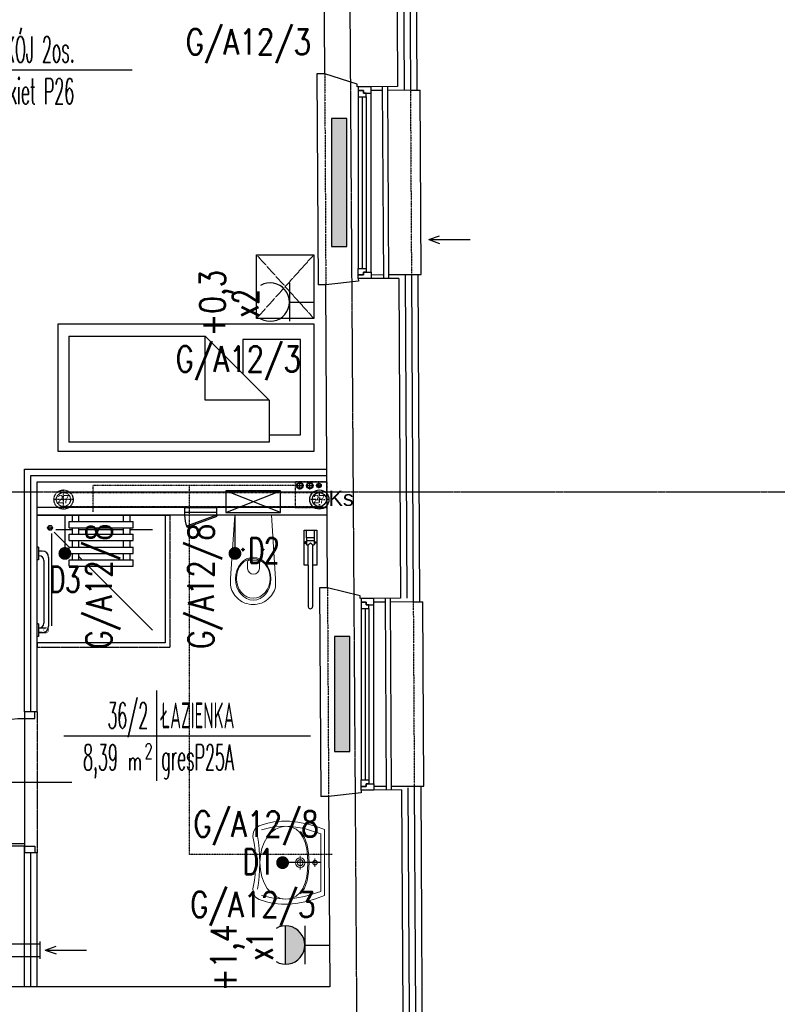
# Model space of a CAD drawing. Header units: inches. Extents: x -145354 to -97635, y 38777 to 78670.
# Tile 169 of 231: x -138711 to -138118, y 60726 to 61496. Entities that reach past the tile are written whole.
import ezdxf
from ezdxf.enums import TextEntityAlignment as Align

# ---------------------------------------------------------------- set-up
doc = ezdxf.new("R2010")
doc.units = ezdxf.units.IN
doc.header["$MEASUREMENT"] = 0
for name, pattern in [('00-inst$0$DASHDOT', [1, 0.5, -0.25, 0, -0.25]), ('CENTER', [2, 1.25, -0.25, 0.25, -0.25]), ('DASHDOT', [1, 0.5, -0.25, 0, -0.25]), ('DASHED', [0.75, 0.5, -0.25]), ('DASHED2', [0.375, 0.25, -0.125])]:
    doc.linetypes.add(name, pattern=pattern)
doc.layers.get('0').update_dxf_attribs({"color": 101})
for name, color, linetype in [('Drz---drzwi', 5, 'Continuous'), ('E-OPIS_POM', 6, 'Continuous'), ('E35', 6, 'Continuous'), ('E50', 3, 'Continuous'), ('Fas-balustrada-widok', 64, 'Continuous'), ('Ins-kan', 54, 'Continuous'), ('Ins-kan-opis', 54, 'Continuous'), ('Ins-went', 141, 'Continuous'), ('Ins-went-opis', 141, 'Continuous'), ('Ins-wod', 152, 'Continuous'), ('Mw-wc-rury', 160, 'DASHDOT'), ('Okn---okna', 5, 'Continuous'), ('Os-osie glowne', 8, 'CENTER'), ('piony_K_nr', 240, 'Continuous'), ('Sc-cegla pelna', 32, 'Continuous'), ('Sc-gk', 120, 'Continuous'), ('Sc-gk-hatch', 8, 'Continuous'), ('Sc-izolacja term-obrys', 132, 'Continuous'), ('Sc-izolacja term-styropian', 151, 'STYROPIAN-KA'), ('Sc-nad', 5, 'DASHED2'), ('Sc-nadproza kon', 5, 'DASHED2'), ('stelaż_wc', 64, 'Continuous'), ('W-idok', 9, 'Continuous'), ('W-otwor-strop', 126, 'Continuous'), ('Wym-wew', 8, 'Continuous'), ('Wyp-grzejniki', 56, 'Continuous'), ('Wyp-meble', 155, 'Continuous'), ('Wyp-sanitar', 131, 'Continuous')]:
    doc.layers.add(name, color=color, linetype=linetype)
doc.layers.get('Wym-wew').off()
doc.styles.add('KA wymiar', font='romans.shx', dxfattribs={"width": 0.6})
doc.styles.add('ROMANS', font='romans', dxfattribs={"width": 0.85})
doc.styles.add('TYTUL2', font='ARIAL.TTF')
doc.linetypes.add('BATTING', pattern='A,0.0001,-0.1,[134,ltypeshp.shx,S=0.1,R=0,X=-0.1,Y=0],-0.2,[134,ltypeshp.shx,S=0.1,R=180,X=0.1,Y=0],-0.1', length=0.4001)
doc.linetypes.add('STYROPIAN-KA', pattern='A,0.0001,-0.1,[135,ltypeshp.shx,S=0.1,R=0,X=-0.1,Y=0],0,[135,ltypeshp.shx,S=0.1,R=180,X=0.1,Y=0],-0.1', length=0.2001)

# ---------------------------------------------------------------- blocks, each defined once
blk = doc.blocks.new('pow')
for p, q in [((0, 0.523), (0, -0.523)), ((-1.075, 0), (1.78, 0))]:
    blk.add_line(p, q)
at = {"style": 'KA wymiar', "width": 0.6}
for s, height, p in [('2', 0.18, (-0.139, -0.27)), ('m', 0.21, (-0.333, -0.401))]:
    blk.add_text(s, height=height, dxfattribs=at).set_placement(p)
at = {"style": 'KA wymiar'}
for tag, width, p in [('01', 0.7, (-0.131, 0.084)), ('000.00', 0.6, (-0.364, -0.401))]:
    blk.add_attdef(tag, text='', height=0.3, dxfattribs=dict(at, width=width)).set_placement(p, align=Align.RIGHT)
blk.add_attdef('POMIESZCZENIE', (0.071, 0.084), '', height=0.3, dxfattribs=at)
at = {"style": 'KA wymiar', "width": 0.8}
blk.add_attdef('POSADZKA', (0.071, -0.401), '', height=0.3, dxfattribs=at)
blk = doc.blocks.new('G1')
at = {"layer": 'E35'}
blk.add_hatch(color=256, dxfattribs=at).paths.add_polyline_path([(10, 22.85), (-10, 22.85, 1)])
for p, q in [((-10, 22.85), (10, 22.85)), ((10, 12.85), (-10, 12.85))]:
    blk.add_line(p, q, dxfattribs=at)
blk.add_arc((0, 22.85), 10, 150, 30, dxfattribs=at)
at = {"layer": 'E50'}
blk.add_line((0, 12.85), (0, 0), dxfattribs=at)
blk = doc.blocks.new('g2')
at = {"layer": 'E35'}
blk.add_line((15, 19.27), (-15, 19.27), dxfattribs=at)
blk.add_arc((0, 34.27), 15, 150, 30, dxfattribs=at)
at = {"layer": 'E50'}
blk.add_line((0, 19.27), (0, 0), dxfattribs=at)
blk = doc.blocks.new('loz033')
blk.add_lwpolyline([(0, 200), (100, 200), (100, 0), (0, 0)], close=True)
for points in [[(86.95, 164.84), (86.95, 189.43), (12.36, 189.43), (12.36, 144.44), (39.36, 144.44)], [(9.76, 114.84), (59.76, 164.84)], [(59.76, 164.84), (59.76, 114.84), (9.76, 114.84)], [(59.76, 164.84), (92.64, 164.84), (92.64, 8.3)], [(9.76, 8.3), (9.76, 114.84)], [(9.76, 8.3), (92.64, 8.3)]]:
    blk.add_lwpolyline(points)
blk = doc.blocks.new('_szafka_nocna')
blk.add_lwpolyline([(-25, 0), (25, 0), (25, -45), (-25, -45)], close=True)
at = {"linetype": 'DASHED2'}
for points in [[(25, 0), (-25, -45)], [(-25, 0), (25, -45)]]:
    blk.add_lwpolyline(points, dxfattribs=at)
blk = doc.blocks.new('_0630_BRODZIK_NIEPELNOSPRAWNI')
for p, q in [((27.51, -5), (27.51, 0)), ((32.51, -5), (32.51, 0)), ((25.01, -10), (25.01, -5)), ((25.01, -5), (75.01, -5)), ((67.51, -5), (67.51, 0)), ((72.51, -5), (72.51, 0)), ((75.01, -10), (75.01, -5)), ((11.25, -86.65), (11.25, -14.3)), ((25.01, -25.01), (13.26, -13.26)), ((27.51, -11.56), (14.61, -11.56)), ((25.01, -10), (75.01, -10)), ((25.01, -20), (25.01, -15)), ((25.01, -15), (75.01, -15)), ((27.51, -15), (27.51, -10)), ((32.51, -15), (32.51, -10)), ((67.51, -11.56), (32.51, -11.56)), ((67.51, -15), (67.51, -10)), ((72.51, -15), (72.51, -10)), ((90.03, -11.56), (72.51, -11.56)), ((75.01, -20), (75.01, -15)), ((25.01, -20), (75.01, -20)), ((27.51, -25), (27.51, -20)), ((32.51, -25), (32.51, -20)), ((67.51, -25), (67.51, -20)), ((72.51, -25), (72.51, -20)), ((1.05, -25), (0.05, -25)), ((1.05, -25), (1.05, -35)), ((3.85, -28.1), (1.05, -28.1)), ((25.01, -30), (25.01, -25)), ((25.01, -25), (75.01, -25)), ((25.01, -30), (75.01, -30)), ((27.51, -35), (27.51, -30)), ((32.51, -35), (32.51, -30)), ((32.51, -35), (32.51, -30)), ((67.51, -35), (67.51, -30)), ((72.51, -35), (72.51, -30)), ((75.01, -30), (75.01, -25)), ((1.05, -35), (0.05, -35)), ((1.55, -31.9), (1.05, -31.9)), ((5.05, -35.4), (5.05, -84.6)), ((8.85, -33.1), (8.85, -86.9)), ((25.01, -40), (25.01, -35)), ((25.01, -35), (75.01, -35)), ((32.51, -32.51), (32.51, -32.5)), ((35, -35), (32.51, -32.51)), ((75.01, -40), (75.01, -35)), ((25.01, -40), (75.01, -40)), ((90.03, -90.03), (40, -40)), ((1.05, -85), (0.05, -85)), ((1.05, -85), (1.05, -95)), ((1.05, -88.1), (6.95, -88.08)), ((1.55, -88.1), (1.05, -88.1)), ((1.05, -91.9), (6.95, -91.93)), ((3.85, -91.9), (1.05, -91.9))]:
    blk.add_line(p, q)
blk.add_lwpolyline([(0, 0), (100, 0), (100, -100), (0, -100)], close=True)
at = {"linetype": 'DASHED', "ltscale": 0.5}
blk.add_lwpolyline([(103.5, 0), (103.5, -103.5), (0, -103.5)], dxfattribs=at)
for points in [[(100, 0), (103.5, 0)], [(0, -100), (0, -103.5)], [(1.05, -95), (0.05, -95)]]:
    blk.add_lwpolyline(points)
at = {"const_width": 0.35}
blk.add_lwpolyline([(6.95, -88.08, 1), (6.95, -91.93, 1)], format="xyb", close=True, dxfattribs=at)
for radius in [1.9, 0.901]:
    blk.add_circle((10, -10), radius)
for centre, radius, start, end in [((3.85, -33.1), 5, 0, 90), ((1.55, -35.4), 3.5, 0, 90), ((1.55, -84.6), 3.5, 270, 0), ((3.85, -86.9), 5, 270, 0)]:
    blk.add_arc(centre, radius, start, end)
blk = doc.blocks.new('_0630_UMYWALKA_NIEPEŁNOSPRAWNY')
at = {"lineweight": 0}
for points in [[(0, -54.01), (4.6, -54.04), (9.42, -54.29), (13.64, -54.72), (16.46, -55.28), (20.4, -56.01), (23.99, -55.58), (26.93, -53.97), (28.88, -51.12), (30.72, -45.51), (31.92, -39.69), (32.47, -33.64), (32.39, -27.38), (31.68, -20.89), (30.35, -14.17), (28.39, -7.2), (25.81, 0), (0, 0), (-25.81, 0), (-28.39, -7.2), (-30.35, -14.17), (-31.68, -20.89), (-32.39, -27.38), (-32.47, -33.64), (-31.92, -39.69), (-30.72, -45.51), (-28.88, -51.12), (-26.93, -53.97), (-23.99, -55.58), (-20.4, -56.01), (-16.46, -55.28), (-13.64, -54.72), (-9.42, -54.29), (-4.6, -54.04), (0, -54.01)], [(0, -5.72), (0.68, -5.86), (1.24, -6.24), (1.61, -6.8), (1.75, -7.48), (1.61, -8.16), (1.24, -8.71), (0.68, -9.09), (0, -9.23), (-0.68, -9.09), (-1.24, -8.71), (-1.61, -8.16), (-1.75, -7.48), (-1.61, -6.8), (-1.24, -6.24), (-0.68, -5.86), (0, -5.72)], [(0, -15.26), (1.46, -15.56), (2.65, -16.36), (3.46, -17.56), (3.75, -19.01), (3.46, -20.47), (2.65, -21.66), (1.46, -22.47), (0, -22.76), (-1.46, -22.47), (-2.65, -21.66), (-3.46, -20.47), (-3.75, -19.01), (-3.46, -17.56), (-2.65, -16.36), (-1.46, -15.56), (0, -15.26)], [(0, -16.71), (0.89, -16.89), (1.63, -17.39), (2.12, -18.12), (2.3, -19.01), (2.12, -19.91), (1.63, -20.64), (0.89, -21.13), (0, -21.31), (-0.89, -21.13), (-1.63, -20.64), (-2.12, -19.91), (-2.3, -19.01), (-2.12, -18.12), (-1.63, -17.39), (-0.89, -16.89), (0, -16.71)]]:
    blk.add_lwpolyline(points, close=True, dxfattribs=at)
for points in [[(25.67, -49.28), (28.14, -38.98), (28.45, -27.74), (26.59, -15.65), (22.51, -2.8), (0, -2.8), (-22.51, -2.8), (-26.59, -15.65), (-28.45, -27.74), (-28.14, -38.98), (-25.67, -49.28)], [(-3.25, -7.48), (3.25, -7.48)], [(0, -10.73), (0, -4.22)], [(-28.45, -30.14), (-27.86, -25.83), (-26.17, -22.22), (-23.51, -19.26), (-20, -16.92), (-15.76, -15.17), (-10.92, -13.96), (-5.6, -13.26), (0.07, -13.04), (5.74, -13.26), (11.05, -13.96), (15.89, -15.17), (20.13, -16.92), (23.64, -19.26), (26.3, -22.22), (27.99, -25.83), (28.58, -30.14)], [(-24.26, -18.74), (-19.75, -15.71), (-14.01, -13.63), (-7.31, -12.42), (0.07, -12.04), (7.44, -12.42), (14.14, -13.63), (19.88, -15.71), (24.39, -18.74)], [(0, -24.26), (0, -13.76)], [(5.34, -19.01), (-5.34, -19.01)], [(-28.45, -30.14), (-27.86, -34.42), (-26.18, -38.33), (-23.53, -41.81), (-20.04, -44.79), (-15.81, -47.22), (-10.99, -49.04), (-5.68, -50.17), (-0.02, -50.56), (5.66, -50.17), (10.98, -49.04), (15.83, -47.22), (20.09, -44.79), (23.61, -41.81), (26.29, -38.33), (27.99, -34.42), (28.58, -30.14)], [(20.64, -52.51), (15.94, -51.63), (10.86, -51.08), (5.51, -50.74), (0.02, -50.52), (-5.48, -50.74), (-10.83, -51.08), (-15.91, -51.63), (-20.61, -52.51)]]:
    blk.add_lwpolyline(points, dxfattribs=at)
at = {"lineweight": 0, "const_width": 0.282}
for points in [[(-0.13, -20.35), (-0.13, -20.35)], [(-0.07, -21.39), (-0.07, -21.39)]]:
    blk.add_lwpolyline(points, dxfattribs=at)
blk = doc.blocks.new('_0630_DRZWI_100')
at = {"ltscale": 25}
for p, q in [((-4, -5), (-4, 0)), ((-4, 0), (-4, -5)), ((4, 0), (-4, 0)), ((4, -5), (4, 0)), ((4, -5), (4, 0)), ((-4, -105), (-4, -5)), ((-4, -5), (4, -5)), ((-15.7, -55), (32.9, -55)), ((-4, -105), (4, -105)), ((-4, -110), (-4, -105)), ((4, -105), (4, -110)), ((4, -105), (4, -110)), ((4, -110), (-4, -110))]:
    blk.add_line(p, q, dxfattribs=at)
at = {"ltscale": 7}
for p, q in [((-4, -5), (-104, -5)), ((-4, -6.8), (-103.98, -6.8))]:
    blk.add_line(p, q, dxfattribs=at)
blk.add_arc((-4, -5), 100, 180, 270)
blk = doc.blocks.new('ramiak_okna')
at = {"layer": 'Okn---okna'}
for p, q in [((145, 10), (5, 10)), ((8, 6), (142, 6)), ((8, 3), (142, 3)), ((8, 0), (142, 0))]:
    blk.add_line(p, q, dxfattribs=at)
for points in [[(5, 10), (0, 10), (0, 0), (3, 0), (3, 4), (5, 4)], [(145, 10), (150, 10), (150, 0), (147, 0), (147, 4), (145, 4)], [(8, 6), (5, 6), (5, 4), (3, 4), (3, 0), (5, 0), (8, 0)], [(142, 6), (145, 6), (145, 4), (147, 4), (147, 0), (145, 0), (142, 0)]]:
    blk.add_lwpolyline(points, close=True, dxfattribs=at)
blk = doc.blocks.new('_gslkflhklgj')
at = {"linetype": '00-inst$0$DASHDOT', "ltscale": 5}
for p, q in [((7.5, 0), (-7.5, 0)), ((0, -7.5), (0, 7.5))]:
    blk.add_line(p, q, dxfattribs=at)
for radius in [7.5, 5.5]:
    blk.add_circle((0, 0), radius)
blk = doc.blocks.new('0630_STRZAŁKA')
at = {"ltscale": 0.5}
for points in [[(0, 0), (-3.03, -8.56)], [(0, 0), (0, -32.43)], [(0, 0), (3.03, -8.56)]]:
    blk.add_lwpolyline(points, dxfattribs=at)
blk = doc.blocks.new('_0630_WC_NIEPEŁNOSPRAWNY')
at = {"lineweight": 0}
for p, q in [((-14.26, 0), (-17.49, -45.7)), ((-14.26, 0), (14.26, 0)), ((14.26, 0), (17.15, -45.7)), ((-8.01, -26.98), (-9.42, -26.98)), ((-8.01, -26.98), (-8.01, -25.54)), ((-8.01, -26.98), (-6.53, -26.98)), ((-8.01, -26.98), (-8.01, -28.41)), ((7.49, -26.98), (6.08, -26.98)), ((7.49, -26.98), (7.49, -25.54)), ((7.49, -26.98), (8.97, -26.98)), ((7.49, -26.98), (7.49, -28.41)), ((-4.44, -36.51), (-4.44, -41.77)), ((-3.5, -35.21), (4, -35.21)), ((4.94, -36.51), (4.94, -41.77)), ((-17.49, -45.7), (-17.82, -50.14)), ((17.15, -45.7), (17.52, -50.14)), ((-17.82, -50.14), (-17.77, -54.69)), ((17.52, -50.14), (17.47, -54.69)), ((-17.77, -54.69), (-17.51, -56.08)), ((-17.51, -56.08), (-17.12, -57.53)), ((-17.12, -57.53), (-16.6, -58.93)), ((-16.6, -58.93), (-15.97, -60.29)), ((-15.97, -60.29), (-15.22, -61.59)), ((15.97, -60.29), (15.22, -61.59)), ((16.6, -58.93), (15.97, -60.29)), ((17.12, -57.53), (16.6, -58.93)), ((17.51, -56.08), (17.12, -57.53)), ((17.47, -54.69), (17.51, -56.08)), ((-15.22, -61.59), (-14.37, -62.83)), ((-14.37, -62.83), (-13.41, -63.99)), ((-13.41, -63.99), (-11.77, -65.6)), ((-11.77, -65.6), (-10, -66.94)), ((-10, -66.94), (-8.71, -67.72)), ((-8.71, -67.72), (-6.54, -68.77)), ((-6.54, -68.77), (-5.07, -69.25)), ((-5.07, -69.25), (-3.02, -69.72)), ((5.07, -69.25), (3.02, -69.72)), ((6.54, -68.77), (5.07, -69.25)), ((8.71, -67.72), (6.54, -68.77)), ((10, -66.94), (8.71, -67.72)), ((11.77, -65.6), (10, -66.94)), ((13.41, -63.99), (11.77, -65.6)), ((14.37, -62.83), (13.41, -63.99)), ((15.22, -61.59), (14.37, -62.83)), ((-3.02, -69.72), (-1.52, -69.92)), ((-1.52, -69.92), (0, -70)), ((1.52, -69.92), (0, -70)), ((3.02, -69.72), (1.52, -69.92))]:
    blk.add_line(p, q, dxfattribs=at)
for centre, radius, start, end in [((-3.24, -36.39), 1.2, 102.23395, 185.88986), ((3.75, -36.39), 1.2, 354.11014, 77.76605), ((0.25, -41.54), 4.7, 182.80221, 357.19779)]:
    blk.add_arc(centre, radius, start, end, dxfattribs=at)
for centre in [(-8.01, -26.98), (7.49, -26.98)]:
    blk.add_ellipse(centre, major_axis=(0.599, 0.599), ratio=1, start_param=5.497787, end_param=11.780972, dxfattribs=at)
for centre, major_axis, ratio in [((0.05, -49.75), (0, -16.75), 0.823529), ((0.05, -49.5), (0, -15.54), 0.845174)]:
    blk.add_ellipse(centre, major_axis=major_axis, ratio=ratio, dxfattribs=at)
blk = doc.blocks.new('grzejnik_100')
at = {"layer": 'Wyp-grzejniki'}
h = blk.add_hatch(dxfattribs=at)
h.set_pattern_fill('DOTS', color=256, scale=0.5, style=0)
h.set_pattern_definition([(0, (-77492.90915, 37823.9399), (0.396875, 0.79375), [0, -0.79375])])
h.paths.add_polyline_path([(0, -100), (12, -100), (12, 0), (0, 0)])
blk.add_lwpolyline([(12, 0), (0, 0), (0, -100), (12, -100)], close=True, dxfattribs=at)
blk = doc.blocks.new('pion_woda')
at = {"layer": 'Ins-wod'}
for p, q in [((3, 0), (-3, 0)), ((0, 3), (0, -3))]:
    blk.add_line(p, q, dxfattribs=at)
for centre, radius in [((0, 0.02), 2.55), ((0, 0), 2)]:
    blk.add_circle(centre, radius, dxfattribs=at)
blk = doc.blocks.new('pion_mały')
at = {"layer": 'Ins-wod'}
for p, q in [((0, 2.08), (0, -2.12)), ((2.1, -0.02), (-2.1, -0.02))]:
    blk.add_line(p, q, dxfattribs=at)
for centre, radius in [((0, 0), 1.79), ((0, -0.02), 1.4)]:
    blk.add_circle(centre, radius, dxfattribs=at)
blk = doc.blocks.new('WW_piony')
for name, p in [('pion_mały', (0, 0)), ('pion_woda', (7.18, 0.12)), ('pion_woda', (14.93, 0.15))]:
    blk.add_blockref(name, p)
blk = doc.blocks.new('rewizja')
at = {"layer": 'Wyp-meble'}
for p, q in [((-25, 6), (-25, 0)), ((-25, 6), (0, 6)), ((-25, 4), (-25, 2)), ((0, 2), (-25, 2)), ((0, 6), (0, 0)), ((0, 0), (-25, 0))]:
    blk.add_line(p, q, dxfattribs=at)
blk.add_lwpolyline([(-23.15, -9.49), (0.34, -0.94), (0, 0), (-23.49, -8.55)], close=True, dxfattribs=at)
blk.add_arc((0, 0), 25, 180, 202.29244, dxfattribs=at)
blk = doc.blocks.new('barierka_stojąca')
at = {"layer": 'Wyp-sanitar'}
for p, q in [((0, -27.41), (0, 0)), ((0, 0), (9.97, 0)), ((1.99, -5.98), (1.99, 0)), ((1.99, 0), (7.98, 0)), ((7.98, 0), (7.98, -5.98)), ((9.97, 0), (9.97, -27.41)), ((7.98, -5.98), (1.99, -5.98)), ((1.99, -6), (1.99, -11.47)), ((7.98, -6), (7.98, -11.46)), ((0.66, -9.69), (0.65, -9.74)), ((0.65, -9.74), (0.65, -9.8)), ((0.65, -9.8), (0.65, -9.85)), ((0.65, -9.85), (0.66, -9.91)), ((0.68, -9.64), (0.66, -9.69)), ((0.66, -9.91), (0.68, -9.96)), ((0.69, -9.59), (0.68, -9.64)), ((0.68, -9.96), (0.69, -10.01)), ((0.72, -9.54), (0.69, -9.59)), ((0.69, -10.01), (0.72, -10.06)), ((0.74, -9.5), (0.72, -9.54)), ((0.72, -10.06), (0.74, -10.1)), ((0.78, -9.45), (0.74, -9.5)), ((0.74, -10.1), (0.78, -10.14)), ((0.81, -9.42), (0.78, -9.45)), ((0.78, -10.14), (0.81, -10.18)), ((0.85, -9.38), (0.81, -9.42)), ((0.81, -10.18), (0.85, -10.22)), ((0.89, -9.35), (0.85, -9.38)), ((0.85, -10.22), (0.89, -10.25)), ((0.94, -9.32), (0.89, -9.35)), ((0.89, -10.25), (0.94, -10.28)), ((0.98, -9.3), (0.94, -9.32)), ((0.94, -10.28), (0.98, -10.3)), ((1.03, -9.28), (0.98, -9.3)), ((0.98, -10.3), (1.03, -10.32)), ((1.08, -9.27), (1.03, -9.28)), ((1.03, -10.32), (1.08, -10.33)), ((1.14, -9.26), (1.08, -9.27)), ((1.08, -10.33), (1.14, -10.34)), ((1.19, -9.26), (1.14, -9.26)), ((1.19, -9.26), (1.19, -9.26)), ((1.22, -9.05), (1.22, -10.55)), ((1.71, -9.05), (1.22, -9.05)), ((1.22, -9.41), (1.71, -9.41)), ((1.22, -10.19), (1.71, -10.19)), ((1.22, -10.55), (1.71, -10.55)), ((1.71, -10.55), (1.71, -9.05)), ((1.99, -11.47), (3.34, -11.47)), ((2.03, -8.16), (7.98, -8.16)), ((3.34, -11.47), (5.04, -9.84)), ((3.34, -27.41), (3.34, -11.47)), ((5.04, -9.84), (6.63, -11.46)), ((6.63, -11.46), (6.63, -27.41)), ((6.63, -11.46), (7.98, -11.46)), ((8.26, -9.05), (8.26, -10.55)), ((8.76, -9.05), (8.26, -9.05)), ((8.76, -9.41), (8.26, -9.41)), ((8.76, -10.19), (8.26, -10.19)), ((8.26, -10.55), (8.76, -10.55)), ((8.76, -10.55), (8.76, -9.05)), ((8.78, -9.26), (8.78, -9.26)), ((8.78, -9.26), (8.84, -9.26)), ((8.84, -9.26), (8.89, -9.27)), ((8.89, -10.33), (8.84, -10.34)), ((8.89, -9.27), (8.94, -9.28)), ((8.94, -10.32), (8.89, -10.33)), ((8.94, -9.28), (8.99, -9.3)), ((8.99, -10.3), (8.94, -10.32)), ((8.99, -9.3), (9.04, -9.32)), ((9.04, -10.28), (8.99, -10.3)), ((9.04, -9.32), (9.09, -9.35)), ((9.09, -10.25), (9.04, -10.28)), ((9.09, -9.35), (9.13, -9.38)), ((9.13, -10.22), (9.09, -10.25)), ((9.13, -9.38), (9.17, -9.42)), ((9.17, -10.18), (9.13, -10.22)), ((9.17, -9.42), (9.2, -9.45)), ((9.2, -10.14), (9.17, -10.18)), ((9.2, -9.45), (9.23, -9.5)), ((9.23, -10.1), (9.2, -10.14)), ((9.23, -9.5), (9.26, -9.54)), ((9.26, -10.06), (9.23, -10.1)), ((9.26, -9.54), (9.28, -9.59)), ((9.28, -10.01), (9.26, -10.06)), ((9.28, -9.59), (9.3, -9.64)), ((9.3, -9.96), (9.28, -10.01)), ((9.3, -9.64), (9.31, -9.69)), ((9.31, -9.91), (9.3, -9.96)), ((9.31, -9.69), (9.32, -9.74)), ((9.32, -9.85), (9.31, -9.91)), ((9.32, -9.74), (9.32, -9.8)), ((9.32, -9.8), (9.32, -9.85)), ((3.34, -27.41), (0, -27.41)), ((3.34, -27.41), (3.34, -59.87)), ((9.97, -27.41), (6.64, -27.41)), ((6.64, -27.41), (6.64, -59.87))]:
    blk.add_line(p, q, dxfattribs=at)
blk.add_arc((4.99, -59.87), 1.65, 180, 0, dxfattribs=at)
blk = doc.blocks.new('G_90')
at = {"layer": 'Wyp-grzejniki'}
h = blk.add_hatch(dxfattribs=at)
h.set_pattern_fill('DOTS', color=256, scale=0.5, angle=90, style=0)
h.set_pattern_definition([(90, (-37823.9399, -77504.90915), (-0.79375, 0.396875), [0, -0.79375])])
h.paths.add_polyline_path([(90, -12), (90, 0), (0, 0), (0, -12)])
blk.add_lwpolyline([(0, 0), (0, -12), (90, -12), (90, 0)], close=True, dxfattribs=at)

msp = doc.modelspace()

# ---------------------------------------------------------------- linework, layer by layer
at = {"layer": 'E35'}
for p, q in [((-138675.32, 61108.48), (-138675.32, 61078.48)), ((-138542.38, 61108.48), (-138542.38, 61078.48)), ((-138475.12, 60836.74), (-138505.12, 60836.74))]:
    msp.add_line(p, q, dxfattribs=at)
at = {"layer": 'E35', "const_width": 5}
for points in [[(-138675.32, 61080.98, -1), (-138675.32, 61075.98, -1)], [(-138542.38, 61080.98, -1), (-138542.38, 61075.98, -1)], [(-138505.12, 60839.24, 1), (-138505.12, 60834.24, 1)]]:
    msp.add_lwpolyline(points, format="xyb", close=True, dxfattribs=at)
at = {"layer": 'Fas-balustrada-widok'}
for p, q in [((-138427.19, 61443.47), (-138426.36, 61293.48)), ((-138423.19, 61443.5), (-138422.36, 61293.5)), ((-138424.98, 61043.48), (-138424.16, 60893.48)), ((-138420.98, 61043.5), (-138420.16, 60893.5))]:
    msp.add_line(p, q, dxfattribs=at)
at = {"layer": 'Ins-kan', "linetype": 'DASHED2', "ltscale": 0.3}
for p, q in [((-138668.89, 61120.61), (-138683.89, 61120.61)), ((-138676.39, 61113.11), (-138676.39, 61128.11)), ((-138676.39, 61126.11), (-138476.39, 61126.11)), ((-138676.39, 61115.11), (-138476.39, 61115.11))]:
    msp.add_line(p, q, dxfattribs=at)
for radius in [7.5, 5.5]:
    msp.add_circle((-138676.39, 61120.61), radius, dxfattribs=at)
at = {"layer": 'Ins-went'}
for p, q in [((-138694.88, 60775.12), (-138694.88, 60761.62)), ((-139060.13, 60773.37), (-138696.88, 60773.37)), ((-138696.88, 60763.37), (-138696.88, 60773.37)), ((-138696.88, 60773.37), (-138694.88, 60773.37)), ((-139060.13, 60763.37), (-138696.88, 60763.37)), ((-138696.88, 60763.37), (-138694.88, 60763.37))]:
    msp.add_line(p, q, dxfattribs=at)
at = {"layer": 'Mw-wc-rury', "ltscale": 0.8}
for p, q in [((-138493.64, 61131.48), (-138653.2, 61131.48)), ((-138653.2, 61111.02), (-138653.2, 61131.48)), ((-138577.89, 60843.06), (-138577.89, 61131.48)), ((-138466.39, 60843.06), (-138577.89, 60843.06))]:
    msp.add_line(p, q, dxfattribs=at)
at = {"layer": 'Os-osie glowne'}
msp.add_line((-138428.47, 57943.12), (-138456.28, 62104.61), dxfattribs=at)
msp.add_lwpolyline([(-143199.4, 61126.54), (-138010.88, 61126.54)], dxfattribs=at)
at = {"layer": 'Sc-cegla pelna'}
for p, q in [((-138469.13, 60888.55), (-138468.31, 60739.54)), ((-138468.31, 60739.54), (-138962.28, 60739.54))]:
    msp.add_line(p, q, dxfattribs=at)
for points in [[(-138697.89, 61718.54), (-138416.71, 61718.54), (-138415.19, 61443.54)], [(-138472.19, 61453.53), (-138473.39, 61661.54)], [(-138415.19, 61443.54), (-138446.74, 61443.37), (-138446.75, 61445.37), (-138472.19, 61453.53)], [(-138414.36, 61293.54), (-138445.91, 61293.37), (-138445.9, 61291.37), (-138471.34, 61288.55)], [(-138414.36, 61293.54), (-138412.98, 61043.54)], [(-138412.98, 61043.54), (-138444.5, 61043.37), (-138444.51, 61045.37), (-138470.03, 61051.54), (-138471.34, 61288.55)], [(-138412.16, 60893.54), (-138443.67, 60893.37), (-138443.66, 60891.37), (-138469.16, 60888.55)], [(-138412.16, 60893.54), (-138410.71, 60631.54)]]:
    msp.add_lwpolyline(points, dxfattribs=at)
at = {"layer": 'Sc-gk'}
for p, q in [((-138706.88, 60954.54), (-138706.88, 61144.48)), ((-138706.88, 61144.48), (-138470.54, 61144.48)), ((-138696.88, 60954.54), (-138696.88, 61134.48)), ((-138696.88, 61134.48), (-138470.49, 61134.48)), ((-138470.37, 61114.48), (-138696.88, 61114.48)), ((-138470.37, 61108.48), (-138696.88, 61108.48)), ((-138696.88, 60954.54), (-138706.88, 60954.54)), ((-138696.88, 60844.54), (-138706.88, 60844.54)), ((-138706.88, 60739.54), (-138706.88, 60844.54)), ((-138696.88, 60739.54), (-138696.88, 60844.54))]:
    msp.add_line(p, q, dxfattribs=at)
at = {"layer": 'Sc-gk-hatch', "linetype": 'BATTING', "ltscale": 0.22}
for p, q in [((-138701.88, 60954.54), (-138701.88, 61139.48)), ((-138701.88, 61139.48), (-138470.49, 61139.48)), ((-138701.88, 60739.54), (-138701.88, 60844.54))]:
    msp.add_line(p, q, dxfattribs=at)
at = {"layer": 'Sc-izolacja term-obrys'}
for points in [[(-138700.89, 61710.54), (-138700.89, 61728.54), (-138406.76, 61728.54), (-138405.17, 61440.6), (-138423.17, 61440.5)], [(-138427.17, 61440.47), (-138435.91, 61440.43)], [(-138435.91, 61296.42), (-138426.38, 61296.48)], [(-138422.38, 61296.5), (-138404.38, 61296.6), (-138402.97, 61040.6), (-138420.97, 61040.5)], [(-138424.97, 61040.48), (-138433.67, 61040.43)], [(-138433.67, 60896.43), (-138424.17, 60896.48)], [(-138420.17, 60896.5), (-138402.17, 60896.6), (-138400.69, 60628.6), (-138418.69, 60628.5)]]:
    msp.add_lwpolyline(points, dxfattribs=at)
at = {"layer": 'Sc-izolacja term-styropian', "linetype": 'BATTING', "ltscale": 0.25}
for points in [[(-138700.89, 61723.54), (-138411.73, 61723.54), (-138410.17, 61440.57)], [(-138409.38, 61296.57), (-138407.98, 61043.57)], [(-138407.16, 60895.29), (-138405.71, 60633.29)]]:
    msp.add_lwpolyline(points, dxfattribs=at)
at = {"layer": 'Sc-nad'}
msp.add_line((-138696.88, 60954.54), (-138696.88, 60844.54), dxfattribs=at)
at = {"layer": 'Sc-nadproza kon', "linetype": 'DASHDOT', "ltscale": 0.5}
for p, q in [((-138472.19, 61453.53), (-138471.34, 61288.55)), ((-138405.17, 61440.6), (-138404.38, 61296.6)), ((-138470.03, 61051.54), (-138469.16, 60888.55)), ((-138402.97, 61040.6), (-138402.17, 60896.6))]:
    msp.add_line(p, q, dxfattribs=at)
msp.add_lwpolyline([(-138472.19, 61453.53), (-138471.34, 61288.55)], dxfattribs=at)
at = {"layer": 'stelaż_wc', "ltscale": 5}
for p, q in [((-138506.87, 61110.48), (-138549.37, 61127.48)), ((-138549.37, 61110.48), (-138506.87, 61127.48))]:
    msp.add_line(p, q, dxfattribs=at)
msp.add_lwpolyline([(-138549.37, 61110.48), (-138506.87, 61110.48), (-138506.87, 61127.48), (-138549.37, 61127.48)], close=True, dxfattribs=at)
at = {"layer": 'W-idok'}
for p, q in [((-138472.19, 61453.53), (-138478.31, 61453.51)), ((-138471.34, 61288.55), (-138477.34, 61288.52)), ((-138470.03, 61051.54), (-138476.15, 61051.52)), ((-138469.16, 60888.55), (-138475.16, 60888.52))]:
    msp.add_line(p, q, dxfattribs=at)
for points in [[(-138700.89, 61733.54), (-138401.79, 61733.54), (-138400.17, 61440.6)], [(-138478.31, 61453.51), (-138477.34, 61288.52)], [(-138405.17, 61440.6), (-138397.67, 61440.6)], [(-138404.38, 61296.6), (-138396.88, 61296.6), (-138397.67, 61440.55)], [(-138399.38, 61296.6), (-138397.97, 61040.6)], [(-138476.15, 61051.52), (-138475.16, 60888.52)], [(-138402.97, 61040.6), (-138395.47, 61040.6)], [(-138402.17, 60896.6), (-138394.67, 60896.6), (-138395.47, 61040.6)], [(-138397.17, 60896.6), (-138395.69, 60628.6)]]:
    msp.add_lwpolyline(points, dxfattribs=at)
at = {"layer": 'W-otwor-strop', "linetype": 'DASHED2', "ltscale": 0.3}
msp.add_lwpolyline([(-138470.37, 61114.48), (-138470.37, 61134.48), (-138495.37, 61134.48), (-138495.37, 61114.48)], close=True, dxfattribs=at)
msp.add_lwpolyline([(-138470.37, 61114.48), (-138470.37, 61134.48), (-138495.37, 61134.48), (-138495.37, 61114.48)], close=True, dxfattribs=at)

# ---------------------------------------------------------------- block references
at = {"rotation": 180}
msp.add_blockref('WW_piony', (-138476.71, 61131.63), dxfattribs=at)
for name, p in [('rewizja', (-138556.7, 61108.48)), ('barierka_stojąca', (-138488.37, 61096.73))]:
    msp.add_blockref(name, p)
at = {"layer": 'Drz---drzwi', "xscale": -1, "rotation": 180}
msp.add_blockref('_0630_DRZWI_100', (-138702.88, 60844.54), dxfattribs=at)
at = {"layer": 'E-OPIS_POM'}
ref = msp.add_blockref('pow', (-138742.79, 61456.68), dxfattribs=dict(at, xscale=67.5, yscale=67.5, zscale=67.5))
ref.add_attrib('000.00', '35,19', dxfattribs={"layer": '0', "height": 20.25, "style": 'KA wymiar', "width": 0.448374}).set_placement((-138788.89, 61429.62), align=Align.RIGHT)
ref.add_attrib('01', '34/2', dxfattribs={"layer": '0', "height": 20.25, "style": 'KA wymiar', "width": 0.448374}).set_placement((-138749.4, 61462.38), align=Align.RIGHT)
ref.add_attrib('POMIESZCZENIE', 'POKÓJ 2os.', (-138739.21, 61462.38), dxfattribs={"layer": '0', "height": 20.25, "style": 'KA wymiar', "width": 0.448374})
ref.add_attrib('POSADZKA', 'parkiet P26', (-138739.21, 61429.62), dxfattribs={"layer": '0', "height": 20.25, "style": 'KA wymiar', "width": 0.448374})
ref = msp.add_blockref('pow', (-138603.58, 60936.01), dxfattribs=dict(at, xscale=67.5, yscale=67.5, zscale=67.5))
ref.add_attrib('000.00', '8,39', dxfattribs={"layer": '0', "height": 20.25, "style": 'KA wymiar', "width": 0.448374}).set_placement((-138633.87, 60908.95), align=Align.RIGHT)
ref.add_attrib('01', '36/2', dxfattribs={"layer": '0', "height": 20.25, "style": 'KA wymiar', "width": 0.448374}).set_placement((-138610.19, 60941.71), align=Align.RIGHT)
ref.add_attrib('POMIESZCZENIE', 'ŁAZIENKA', (-138600, 60941.71), dxfattribs={"layer": '0', "height": 20.25, "style": 'KA wymiar', "width": 0.448374})
ref.add_attrib('POSADZKA', 'gresP25A', (-138600, 60908.95), dxfattribs={"layer": '0', "height": 20.25, "style": 'KA wymiar', "width": 0.448374})
at = {"layer": 'E35', "rotation": 89.99999999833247}
msp.add_blockref('g2', (-138480.57, 61275.01), dxfattribs=at)
at = {"layer": 'E35', "xscale": 1.5, "yscale": 1.5, "zscale": 1.5, "rotation": 90}
msp.add_blockref('G1', (-138468.49, 60772.35), dxfattribs=at)
at = {"layer": 'Ins-kan'}
msp.add_blockref('_gslkflhklgj', (-138476.39, 61120.61), dxfattribs=at)
at = {"layer": 'Ins-went-opis', "xscale": -1, "rotation": 90}
for p in [(-138390.92, 61323.81), (-138690.79, 60768.37)]:
    msp.add_blockref('0630_STRZAŁKA', p, dxfattribs=at)
at = {"layer": 'Okn---okna', "rotation": 270}
for p in [(-138445.91, 61443.37), (-138443.67, 61043.37)]:
    msp.add_blockref('ramiak_okna', p, dxfattribs=at)
at = {"layer": 'Wym-wew', "rotation": 90}
msp.add_blockref('G_90', (-138464.57, 60923.54), dxfattribs=at)
at = {"layer": 'Wyp-grzejniki', "rotation": 180}
msp.add_blockref('grzejnik_100', (-138454.78, 61318.55), dxfattribs=at)
at = {"layer": 'Wyp-meble'}
for name, p, rotation in [('_szafka_nocna', (-138525.57, 61287.05), 90), ('loz033', (-138680.57, 61258.05), 270)]:
    msp.add_blockref(name, p, dxfattribs=dict(at, rotation=rotation))
at = {"layer": 'Wyp-sanitar'}
for name, p in [('_0630_BRODZIK_NIEPELNOSPRAWNI', (-138696.88, 61108.48)), ('_0630_WC_NIEPEŁNOSPRAWNY', (-138528.12, 61108.48))]:
    msp.add_blockref(name, p, dxfattribs=at)
at = {"layer": 'Wyp-sanitar', "rotation": 270}
msp.add_blockref('_0630_UMYWALKA_NIEPEŁNOSPRAWNY', (-138472.32, 60836.74), dxfattribs=at)

# ---------------------------------------------------------------- texts
at = {"layer": 'E35', "style": 'ROMANS'}
for s, rotation, width, p in [('G/A12/3', 360, 0.8, (-138531.84, 61477)), ('+0,3', 90, 0.8, (-138556.88, 61274.14)), ('x2', 90, 0.7, (-138533.9, 61274.08)), ('G/A12/3', 360, 0.8, (-138539.81, 61229.11)), ('G/A12/8', 90, 0.8, (-138647.31, 61052.92)), ('G/A12/8', 90, 0.8, (-138567.55, 61052.92)), ('+1,4', 90, 0.8, (-138548.13, 60762.29)), ('x1', 90, 0.7, (-138522.84, 60771.42))]:
    msp.add_text(s, height=20, rotation=rotation, dxfattribs=dict(at, width=width)).set_placement(p, align=Align.MIDDLE)
for s, width, p in [('D2', 0.7, (-138519.76, 61080.76)), ('D3', 0.7, (-138675.32, 61058.22)), ('G/A12/8', 0.8, (-138525.88, 60865.59)), ('D1', 0.7, (-138524.08, 60837.42)), ('G/A12/3', 0.8, (-138528.41, 60802.56))]:
    msp.add_text(s, height=20, dxfattribs=dict(at, width=width)).set_placement(p, align=Align.MIDDLE)
at = {"layer": 'Ins-kan-opis', "style": 'TYTUL2'}
msp.add_text('Ks', height=12, dxfattribs=at).set_placement((-138459.31, 61121.53), align=Align.MIDDLE)
at = {"layer": 'piony_K_nr', "style": 'TYTUL2', "width": 0.9}
for p in [(-138681.06, 61117.7, -76.7), (-138481.06, 61117.7, -76.7)]:
    msp.add_text('27', height=6.5, dxfattribs=at).set_placement(p)

doc.saveas('drawing.dxf')
